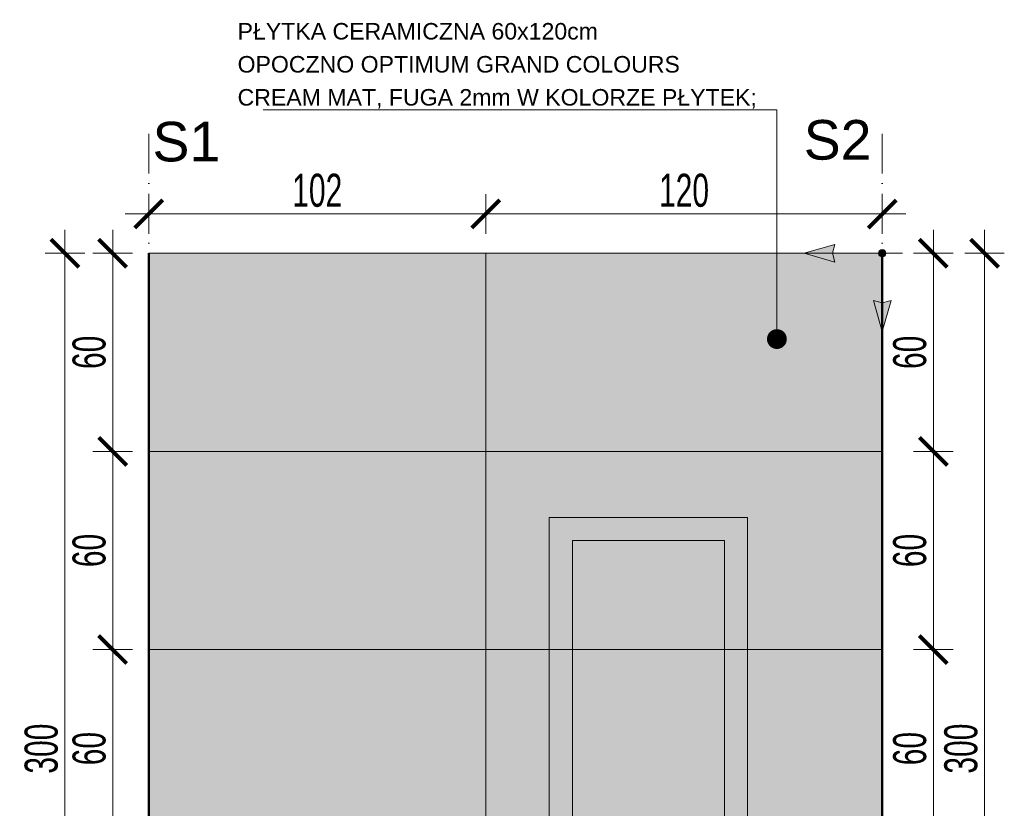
# Model space of a CAD drawing. Header units: millimetres. Extents: x -6792 to 22441, y -13430 to 4653.
# Tile 34 of 256: x -5812 to -5514, y -7610 to -7372. Entities that reach past the tile are written whole.
import ezdxf
from ezdxf import colors
from ezdxf.entities.mleader import LeaderData, LeaderLine
from ezdxf.math import Vec2, Vec3

# ---------------------------------------------------------------- set-up
doc = ezdxf.new("R2010")
doc.units = ezdxf.units.MM
doc.linetypes.add('ACAD_ISO02W100', pattern=[15, 12, -3])
doc.linetypes.add('ACAD_ISO10W100', pattern=[18, 12, -3, 0, -3])
for name, color, linetype, lineweight in [('_A_KOLORYSTYKA ŚCIAN', 40, 'Continuous', 5), ('_A_OPIS', 253, 'Continuous', 9), ('_A_ROZWINIĘCIA_RYSUNEK ŚCIAN', 252, 'Continuous', 15), ('_A_ROZWINIĘCIA_WYMIARY', 252, 'Continuous', 15), ('_A_WIDOK', 163, 'Continuous', 13), ('_A_ŚCIANY PROJEKTOWANE', 150, 'Continuous', 50)]:
    doc.layers.add(name, color=color, linetype=linetype, lineweight=lineweight)
doc.styles.add('DIM', font='arial.ttf', dxfattribs={"width": 0.65})
doc.styles.get("Standard").update_dxf_attribs({"font": 'arial.ttf'})
doc.dimstyles.new('BP_EU_25-50', dxfattribs={"dimtxt": 10, "dimasz": 0.8, "dimexe": 0.75, "dimexo": 1, "dimgap": 2, "dimtad": 1, "dimdec": 0, "dimzin": 9, "dimdsep": 46, "dimtxsty": 'DIM', "dimblk": 'ARCH_1', "dimcen": 0, "dimdle": 50, "dimse1": 1, "dimse2": 1, "dimclrd": 256, "dimclre": 256, "dimclrt": 256, "dimadec": 0, "dimazin": 2, "dimtfac": 1, "dimtdec": 0, "dimtix": 1, "dimtmove": 2, "dimatfit": 0, "dimfxl": 0.75, "dimtolj": 1, "dimtzin": 0, "dimlwd": 15, "dimlwe": -1, "dimarcsym": 0})

# ---------------------------------------------------------------- blocks, each defined once
blk = doc.blocks.new('początek')
at = {"true_color": 0xf61509}
h = blk.add_hatch(color=1, dxfattribs=at)
h.dxf.hatch_style = 2
h.paths.add_polyline_path([(0, 24.67), (-2.76, 14.93), (0, 15.67), (2.76, 14.93)])
h = blk.add_hatch(color=1, dxfattribs=at)
h.dxf.hatch_style = 2
h.paths.add_polyline_path([(-1.16, 0), (-1.16, -0.06), (-1.15, -0.12), (-1.15, -0.18), (-1.13, -0.24), (-1.12, -0.3), (-1.1, -0.36), (-1.08, -0.42), (-1.06, -0.47), (-1.03, -0.53), (-1, -0.58), (-0.97, -0.63), (-0.94, -0.68), (-0.9, -0.73), (-0.86, -0.78), (-0.82, -0.82), (-0.78, -0.86), (-0.73, -0.9), (-0.68, -0.94), (-0.63, -0.97), (-0.58, -1), (-0.53, -1.03), (-0.47, -1.06), (-0.42, -1.08), (-0.36, -1.1), (-0.3, -1.12), (-0.24, -1.13), (-0.18, -1.15), (-0.12, -1.15), (-0.06, -1.16), (0, -1.16), (0.06, -1.16), (0.12, -1.15), (0.18, -1.15), (0.24, -1.13), (0.3, -1.12), (0.36, -1.1), (0.42, -1.08), (0.47, -1.06), (0.53, -1.03), (0.58, -1), (0.63, -0.97), (0.68, -0.94), (0.73, -0.9), (0.78, -0.86), (0.82, -0.82), (0.86, -0.78), (0.9, -0.73), (0.94, -0.68), (0.97, -0.63), (1, -0.58), (1.03, -0.53), (1.06, -0.47), (1.08, -0.42), (1.1, -0.36), (1.12, -0.3), (1.13, -0.24), (1.15, -0.18), (1.15, -0.12), (1.16, -0.06), (1.16, 0), (1.16, 0.06), (1.15, 0.12), (1.15, 0.18), (1.13, 0.24), (1.12, 0.3), (1.1, 0.36), (1.08, 0.42), (1.06, 0.47), (1.03, 0.53), (1, 0.58), (0.97, 0.63), (0.94, 0.68), (0.9, 0.73), (0.86, 0.78), (0.82, 0.82), (0.78, 0.86), (0.73, 0.9), (0.68, 0.94), (0.63, 0.97), (0.58, 1), (0.53, 1.03), (0.47, 1.06), (0.42, 1.08), (0.36, 1.1), (0.3, 1.12), (0.24, 1.13), (0.18, 1.15), (0.12, 1.15), (0.06, 1.16), (0, 1.16), (-0.06, 1.16), (-0.12, 1.15), (-0.18, 1.15), (-0.24, 1.13), (-0.3, 1.12), (-0.36, 1.1), (-0.42, 1.08), (-0.47, 1.06), (-0.53, 1.03), (-0.58, 1), (-0.63, 0.97), (-0.68, 0.94), (-0.73, 0.9), (-0.78, 0.86), (-0.82, 0.82), (-0.86, 0.78), (-0.9, 0.73), (-0.94, 0.68), (-0.97, 0.63), (-1, 0.58), (-1.03, 0.53), (-1.06, 0.47), (-1.08, 0.42), (-1.1, 0.36), (-1.12, 0.3), (-1.13, 0.24), (-1.15, 0.18), (-1.15, 0.12), (-1.16, 0.06)])
h = blk.add_hatch(color=1, dxfattribs=at)
h.dxf.hatch_style = 2
h.paths.add_polyline_path([(24.67, 0), (14.93, 2.76), (15.67, 0), (14.93, -2.76)])
at = {"color": 1, "true_color": 0xf61509}
for p, q in [((0, 15.67), (0, 1.16)), ((1.16, 0), (15.67, 0)), ((0, -1.16), (0, -6.42))]:
    blk.add_line(p, q, dxfattribs=at)
for points in [[(0, 15.67), (2.76, 14.93), (0, 24.67), (-2.76, 14.93)], [(15.67, 0), (14.93, 2.76), (24.67, 0), (14.93, -2.76)]]:
    blk.add_lwpolyline(points, close=True, dxfattribs=at)
blk.add_circle((0, 0), 1.16, dxfattribs=at)
blk = doc.blocks.new('ARCH_1')
for p, q in [((0, 7.5), (0, -7.5)), ((8.92, 0), (-8.92, 0))]:
    blk.add_line(p, q)
at = {"const_width": 1.5}
blk.add_lwpolyline([(5.3, 5.3), (-5.3, -5.3)], dxfattribs=at)
blk = doc.blocks.new('*D2143')
at = {"layer": '_A_ROZWINIĘCIA_WYMIARY', "lineweight": 15, "transparency": 16777216}
blk.add_line((-5552.12, -7430.5), (-5670.52, -7430.5), dxfattribs=at)
at = {"layer": 'Defpoints', "color": 0, "transparency": 16777216}
for p in [(-5671.32, -7430.5), (-5671.32, -7442.4), (-5551.32, -7442.4)]:
    blk.add_point(p, dxfattribs=at)
at = {"layer": '_A_ROZWINIĘCIA_WYMIARY', "lineweight": 15, "transparency": 16777216, "xscale": 0.8, "yscale": 0.8, "zscale": 0.8, "rotation": 180}
blk.add_blockref('ARCH_1', (-5671.32, -7430.5), dxfattribs=at)
at = {"layer": '_A_ROZWINIĘCIA_WYMIARY', "lineweight": 15, "transparency": 16777216, "xscale": 0.8, "yscale": 0.8, "zscale": 0.8}
blk.add_blockref('ARCH_1', (-5551.32, -7430.5), dxfattribs=at)
at = {"layer": '_A_ROZWINIĘCIA_WYMIARY', "transparency": 16777216, "insert": (-5611.32, -7423.39), "char_height": 10, "attachment_point": 5, "style": 'DIM'}
blk.add_mtext('\\A1;120', dxfattribs=at)
blk = doc.blocks.new('*D2137')
at = {"layer": '_A_ROZWINIĘCIA_WYMIARY', "lineweight": 15, "transparency": 16777216}
blk.add_line((-5535.86, -7621.6), (-5535.86, -7563.2), dxfattribs=at)
at = {"layer": 'Defpoints', "color": 0, "transparency": 16777216}
for p in [(-5551.32, -7562.4), (-5535.86, -7562.4), (-5551.32, -7622.4)]:
    blk.add_point(p, dxfattribs=at)
at = {"layer": '_A_ROZWINIĘCIA_WYMIARY', "lineweight": 15, "transparency": 16777216, "xscale": 0.8, "yscale": 0.8, "zscale": 0.8}
for p, rotation in [((-5535.86, -7562.4), 90), ((-5535.86, -7622.4), 270)]:
    blk.add_blockref('ARCH_1', p, dxfattribs=dict(at, rotation=rotation))
at = {"layer": '_A_ROZWINIĘCIA_WYMIARY', "transparency": 16777216, "insert": (-5542.97, -7592.4), "char_height": 10, "attachment_point": 5, "rotation": 90, "style": 'DIM'}
blk.add_mtext('\\A1;60', dxfattribs=at)
blk = doc.blocks.new('*D2138')
at = {"layer": '_A_ROZWINIĘCIA_WYMIARY', "lineweight": 15, "transparency": 16777216}
blk.add_line((-5535.86, -7561.6), (-5535.86, -7503.2), dxfattribs=at)
at = {"layer": 'Defpoints', "color": 0, "transparency": 16777216}
for p in [(-5551.32, -7502.4), (-5535.86, -7502.4), (-5551.32, -7562.4)]:
    blk.add_point(p, dxfattribs=at)
at = {"layer": '_A_ROZWINIĘCIA_WYMIARY', "lineweight": 15, "transparency": 16777216, "xscale": 0.8, "yscale": 0.8, "zscale": 0.8}
for p, rotation in [((-5535.86, -7502.4), 90), ((-5535.86, -7562.4), 270)]:
    blk.add_blockref('ARCH_1', p, dxfattribs=dict(at, rotation=rotation))
at = {"layer": '_A_ROZWINIĘCIA_WYMIARY', "transparency": 16777216, "insert": (-5542.97, -7532.4), "char_height": 10, "attachment_point": 5, "rotation": 90, "style": 'DIM'}
blk.add_mtext('\\A1;60', dxfattribs=at)
blk = doc.blocks.new('*D2139')
at = {"layer": '_A_ROZWINIĘCIA_WYMIARY', "lineweight": 15, "transparency": 16777216}
blk.add_line((-5535.86, -7501.6), (-5535.86, -7443.2), dxfattribs=at)
at = {"layer": 'Defpoints', "color": 0, "transparency": 16777216}
for p in [(-5551.32, -7442.4), (-5535.86, -7442.4), (-5551.32, -7502.4)]:
    blk.add_point(p, dxfattribs=at)
at = {"layer": '_A_ROZWINIĘCIA_WYMIARY', "lineweight": 15, "transparency": 16777216, "xscale": 0.8, "yscale": 0.8, "zscale": 0.8}
for p, rotation in [((-5535.86, -7442.4), 90), ((-5535.86, -7502.4), 270)]:
    blk.add_blockref('ARCH_1', p, dxfattribs=dict(at, rotation=rotation))
at = {"layer": '_A_ROZWINIĘCIA_WYMIARY', "transparency": 16777216, "insert": (-5542.97, -7472.4), "char_height": 10, "attachment_point": 5, "rotation": 90, "style": 'DIM'}
blk.add_mtext('\\A1;60', dxfattribs=at)
blk = doc.blocks.new('*D2140')
at = {"layer": '_A_ROZWINIĘCIA_WYMIARY', "lineweight": 15, "transparency": 16777216}
blk.add_line((-5520.38, -7443.2), (-5520.38, -7741.6), dxfattribs=at)
at = {"layer": 'Defpoints', "color": 0, "transparency": 16777216}
for p in [(-5551.32, -7442.4), (-5551.32, -7742.4), (-5520.38, -7742.4)]:
    blk.add_point(p, dxfattribs=at)
at = {"layer": '_A_ROZWINIĘCIA_WYMIARY', "lineweight": 15, "transparency": 16777216, "xscale": 0.8, "yscale": 0.8, "zscale": 0.8}
for p, rotation in [((-5520.38, -7442.4), 90), ((-5520.38, -7742.4), 270)]:
    blk.add_blockref('ARCH_1', p, dxfattribs=dict(at, rotation=rotation))
at = {"layer": '_A_ROZWINIĘCIA_WYMIARY', "transparency": 16777216, "insert": (-5527.49, -7592.4), "char_height": 10, "attachment_point": 5, "rotation": 90, "style": 'DIM'}
blk.add_mtext('\\A1;300', dxfattribs=at)
blk = doc.blocks.new('*D2148')
at = {"layer": '_A_ROZWINIĘCIA_WYMIARY', "lineweight": 15, "transparency": 16777216}
blk.add_line((-5784.23, -7443.2), (-5784.23, -7501.6), dxfattribs=at)
at = {"layer": 'Defpoints', "color": 0, "transparency": 16777216}
for p in [(-5773.32, -7442.4), (-5784.23, -7502.4), (-5773.32, -7502.4)]:
    blk.add_point(p, dxfattribs=at)
at = {"layer": '_A_ROZWINIĘCIA_WYMIARY', "lineweight": 15, "transparency": 16777216, "xscale": 0.8, "yscale": 0.8, "zscale": 0.8}
for p, rotation in [((-5784.23, -7442.4), 90), ((-5784.23, -7502.4), 270)]:
    blk.add_blockref('ARCH_1', p, dxfattribs=dict(at, rotation=rotation))
at = {"layer": '_A_ROZWINIĘCIA_WYMIARY', "transparency": 16777216, "insert": (-5791.33, -7472.4), "char_height": 10, "attachment_point": 5, "rotation": 90, "style": 'DIM'}
blk.add_mtext('\\A1;60', dxfattribs=at)
blk = doc.blocks.new('*D2149')
at = {"layer": '_A_ROZWINIĘCIA_WYMIARY', "lineweight": 15, "transparency": 16777216}
blk.add_line((-5784.23, -7503.2), (-5784.23, -7561.6), dxfattribs=at)
at = {"layer": 'Defpoints', "color": 0, "transparency": 16777216}
for p in [(-5773.32, -7502.4), (-5784.23, -7562.4), (-5773.32, -7562.4)]:
    blk.add_point(p, dxfattribs=at)
at = {"layer": '_A_ROZWINIĘCIA_WYMIARY', "lineweight": 15, "transparency": 16777216, "xscale": 0.8, "yscale": 0.8, "zscale": 0.8}
for p, rotation in [((-5784.23, -7502.4), 90), ((-5784.23, -7562.4), 270)]:
    blk.add_blockref('ARCH_1', p, dxfattribs=dict(at, rotation=rotation))
at = {"layer": '_A_ROZWINIĘCIA_WYMIARY', "transparency": 16777216, "insert": (-5791.33, -7532.4), "char_height": 10, "attachment_point": 5, "rotation": 90, "style": 'DIM'}
blk.add_mtext('\\A1;60', dxfattribs=at)
blk = doc.blocks.new('*D2150')
at = {"layer": '_A_ROZWINIĘCIA_WYMIARY', "lineweight": 15, "transparency": 16777216}
blk.add_line((-5784.23, -7563.2), (-5784.23, -7621.6), dxfattribs=at)
at = {"layer": 'Defpoints', "color": 0, "transparency": 16777216}
for p in [(-5773.32, -7562.4), (-5784.23, -7622.4), (-5773.32, -7622.4)]:
    blk.add_point(p, dxfattribs=at)
at = {"layer": '_A_ROZWINIĘCIA_WYMIARY', "lineweight": 15, "transparency": 16777216, "xscale": 0.8, "yscale": 0.8, "zscale": 0.8}
for p, rotation in [((-5784.23, -7562.4), 90), ((-5784.23, -7622.4), 270)]:
    blk.add_blockref('ARCH_1', p, dxfattribs=dict(at, rotation=rotation))
at = {"layer": '_A_ROZWINIĘCIA_WYMIARY', "transparency": 16777216, "insert": (-5791.33, -7592.4), "char_height": 10, "attachment_point": 5, "rotation": 90, "style": 'DIM'}
blk.add_mtext('\\A1;60', dxfattribs=at)
blk = doc.blocks.new('*D2142')
at = {"layer": '_A_ROZWINIĘCIA_WYMIARY', "lineweight": 15, "transparency": 16777216}
blk.add_line((-5798.71, -7741.6), (-5798.71, -7443.2), dxfattribs=at)
at = {"layer": 'Defpoints', "color": 0, "transparency": 16777216}
for p in [(-5798.71, -7442.4), (-5773.32, -7442.4), (-5773.32, -7742.4)]:
    blk.add_point(p, dxfattribs=at)
at = {"layer": '_A_ROZWINIĘCIA_WYMIARY', "lineweight": 15, "transparency": 16777216, "xscale": 0.8, "yscale": 0.8, "zscale": 0.8}
for p, rotation in [((-5798.71, -7442.4), 90), ((-5798.71, -7742.4), 270)]:
    blk.add_blockref('ARCH_1', p, dxfattribs=dict(at, rotation=rotation))
at = {"layer": '_A_ROZWINIĘCIA_WYMIARY', "transparency": 16777216, "insert": (-5805.82, -7592.4), "char_height": 10, "attachment_point": 5, "rotation": 90, "style": 'DIM'}
blk.add_mtext('\\A1;300', dxfattribs=at)
blk = doc.blocks.new('_Dot')
at = {"color": 0, "linetype": 'ByBlock', "lineweight": -2}
blk.add_line((-0.5, 0), (-1, 0), dxfattribs=at)
at = {"color": 0, "linetype": 'ByBlock', "const_width": 0.5}
blk.add_lwpolyline([(-0.25, 0, 1), (0.25, 0, 1)], format="xyb", close=True, dxfattribs=at)
blk = doc.blocks.new('*D3120')
at = {"layer": '_A_ROZWINIĘCIA_WYMIARY', "lineweight": 15, "transparency": 16777216}
blk.add_line((-5672.12, -7430.5), (-5772.52, -7430.5), dxfattribs=at)
at = {"layer": 'Defpoints', "color": 0, "transparency": 16777216}
for p in [(-5773.32, -7430.5), (-5773.32, -7442.4), (-5671.32, -7442.4)]:
    blk.add_point(p, dxfattribs=at)
at = {"layer": '_A_ROZWINIĘCIA_WYMIARY', "lineweight": 15, "transparency": 16777216, "xscale": 0.8, "yscale": 0.8, "zscale": 0.8, "rotation": 180}
blk.add_blockref('ARCH_1', (-5773.32, -7430.5), dxfattribs=at)
at = {"layer": '_A_ROZWINIĘCIA_WYMIARY', "lineweight": 15, "transparency": 16777216, "xscale": 0.8, "yscale": 0.8, "zscale": 0.8}
blk.add_blockref('ARCH_1', (-5671.32, -7430.5), dxfattribs=at)
at = {"layer": '_A_ROZWINIĘCIA_WYMIARY', "transparency": 16777216, "insert": (-5722.32, -7423.39), "char_height": 10, "attachment_point": 5, "style": 'DIM'}
blk.add_mtext('\\A1;102', dxfattribs=at)

msp = doc.modelspace()

# ---------------------------------------------------------------- hatches: boundary and pattern name
at = {"layer": '_A_KOLORYSTYKA ŚCIAN'}
h = msp.add_hatch(color=256, dxfattribs=at)
h.dxf.hatch_style = 1
h.set_gradient(color1=(101, 101, 97), rotation=180, centered=1, tint=1)
h.paths.add_polyline_path([(-5652.09, -7522.401), (-5592.09, -7522.401), (-5592.09, -7642.401), (-5652.09, -7642.401)])
at = {"layer": '_A_ROZWINIĘCIA_RYSUNEK ŚCIAN', "true_color": 0xddccbb}
h = msp.add_hatch(color=254, dxfattribs=at)
h.dxf.hatch_style = 1
h.paths.add_polyline_path([(-5551.32, -7734.401), (-5551.32, -7442.401), (-5773.32, -7442.401), (-5773.32, -7734.401)])

# ---------------------------------------------------------------- linework, layer by layer
at = {"layer": '_A_OPIS', "linetype": 'ACAD_ISO10W100'}
for points in [[(-5773.32, -7406.266), (-5773.32, -7830.402)], [(-5551.32, -7406.264), (-5551.32, -7830.401)]]:
    msp.add_lwpolyline(points, dxfattribs=at)
at = {"layer": '_A_ROZWINIĘCIA_RYSUNEK ŚCIAN'}
for points in [[(-5671.32, -7442.401), (-5773.32, -7442.401), (-5773.32, -7502.401), (-5671.32, -7502.401)], [(-5671.32, -7442.401), (-5551.32, -7442.401), (-5551.32, -7502.401), (-5671.32, -7502.401)], [(-5671.32, -7502.401), (-5773.32, -7502.401), (-5773.32, -7562.401), (-5671.32, -7562.401)], [(-5671.32, -7502.401), (-5551.32, -7502.401), (-5551.32, -7562.401), (-5671.32, -7562.401)], [(-5671.32, -7562.401), (-5773.32, -7562.401), (-5773.32, -7622.401), (-5671.32, -7622.401)], [(-5671.32, -7562.401), (-5551.32, -7562.401), (-5551.32, -7622.401), (-5671.32, -7622.401)]]:
    msp.add_lwpolyline(points, close=True, dxfattribs=at)
at = {"layer": '_A_WIDOK'}
msp.add_lwpolyline([(-5551.32, -7442.401), (-5773.32, -7442.401)], dxfattribs=at)
at = {"layer": '_A_WIDOK', "ltscale": 0.5}
for points in [[(-5652.09, -7522.401), (-5592.09, -7522.401), (-5592.09, -7642.401), (-5652.09, -7642.401)], [(-5645.09, -7529.401), (-5599.09, -7529.401), (-5599.09, -7635.401), (-5645.09, -7635.401)]]:
    msp.add_lwpolyline(points, close=True, dxfattribs=at)
at = {"layer": '_A_ŚCIANY PROJEKTOWANE'}
for points in [[(-5773.32, -7742.401), (-5773.32, -7442.401)], [(-5551.32, -7742.401), (-5551.32, -7442.401)]]:
    msp.add_lwpolyline(points, dxfattribs=at)

# ---------------------------------------------------------------- block references
at = {"layer": '_A_KOLORYSTYKA ŚCIAN', "xscale": -0.9599320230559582, "yscale": 0.9599320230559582, "zscale": 0.9599320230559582, "rotation": 90}
msp.add_blockref('początek', (-5551.32, -7442.401), dxfattribs=at)

# ---------------------------------------------------------------- texts
at = {"layer": '_A_OPIS', "linetype": 'ACAD_ISO02W100', "char_height": 12, "attachment_point": 9}
for s, insert in [('S2', (-5554.582, -7414.218)), ('S1', (-5751.677, -7414.76))]:
    msp.add_mtext_dynamic_manual_height_columns(s, width=46.3498, gutter_width=40, heights=[0], dxfattribs=dict(at, insert=insert))

# ---------------------------------------------------------------- dimensions: what is measured, and where the dimension line sits
at = {"layer": '_A_ROZWINIĘCIA_WYMIARY'}
for base, p1, p2, angle, picture, middle in [((-5773.32, -7430.498), (-5671.32, -7442.401), (-5773.32, -7442.401), 180, '*D3120', (-5722.32, -7423.393)), ((-5671.32, -7430.498), (-5551.32, -7442.401), (-5671.32, -7442.401), 180, '*D2143', (-5611.32, -7423.393)), ((-5535.863, -7442.401), (-5551.32, -7502.401), (-5551.32, -7442.401), 270, '*D2139', (-5542.969, -7472.401)), ((-5520.384, -7742.401), (-5551.32, -7442.401), (-5551.32, -7742.401), 270, '*D2140', (-5527.493, -7592.401)), ((-5535.863, -7502.401), (-5551.32, -7562.401), (-5551.32, -7502.401), 270, '*D2138', (-5542.969, -7532.401)), ((-5535.863, -7562.401), (-5551.32, -7622.401), (-5551.32, -7562.401), 270, '*D2137', (-5542.969, -7592.401))]:
    dim = msp.add_linear_dim(base=base, p1=p1, p2=p2, angle=angle, dimstyle='BP_EU_25-50', dxfattribs=at)
    dim.commit()
    dim.dimension.update_dxf_attribs({"geometry": picture, "text_midpoint": middle})
at = {"layer": '_A_ROZWINIĘCIA_WYMIARY', "color": 3}
for base, p1, p2, picture, middle in [((-5798.707, -7442.402), (-5773.32, -7742.401), (-5773.32, -7442.402), '*D2142', (-5805.816, -7592.402)), ((-5784.227, -7502.401), (-5773.32, -7442.402), (-5773.32, -7502.401), '*D2148', (-5791.333, -7472.402)), ((-5784.227, -7562.401), (-5773.32, -7502.401), (-5773.32, -7562.401), '*D2149', (-5791.333, -7532.401)), ((-5784.227, -7622.401), (-5773.32, -7562.401), (-5773.32, -7622.401), '*D2150', (-5791.333, -7592.401))]:
    dim = msp.add_linear_dim(base=base, p1=p1, p2=p2, angle=270, dimstyle='BP_EU_25-50', dxfattribs=at)
    dim.commit()
    dim.dimension.update_dxf_attribs({"geometry": picture, "text_midpoint": middle})

# ---------------------------------------------------------------- leaders
at = {"layer": '_A_OPIS', "linetype": 'ByBlock'}
ml = msp.add_multileader_mtext('Standard', dxfattribs=at)
ml.set_content('PŁYTKA CERAMICZNA 60x120cm \\POPOCZNO OPTIMUM GRAND COLOURS\\PCREAM MAT, FUGA 2mm W KOLORZE PŁYTEK;', color=256)
ml.set_leader_properties(color=256, linetype='ByLayer', lineweight=-1)
ml.set_arrow_properties(name='DOT')
ml.build(insert=Vec2(0, 0))
ml.multileader.update_dxf_attribs({"text_left_attachment_type": 6, "text_right_attachment_type": 5, "dogleg_length": 3, "arrow_head_size": 6})
ctx = ml.context
ctx.base_point, ctx.char_height, ctx.arrow_head_size, ctx.plane_origin = Vec3(-5748.434, -7378.671), 5, 6, Vec3(-5583.209, -6965.807)
ctx.left_attachment, ctx.right_attachment = 6, 5
notes = []
notes.append((ctx, [(0, (1, 1, 0), (-5583.209, -7398.968), (-1, 0), 5.014, [(0, [(-5583.209, -7468.378)], 0, [])])]))
ctx.mtext.insert, ctx.mtext.line_spacing_factor, ctx.mtext.flow_direction = Vec3(-5746.434, -7372.671), 1.2, 5
for ctx, leaders in notes:
    for number, flags, end, landing, length, lines in leaders:
        leader = LeaderData()
        leader.index, (leader.has_last_leader_line, leader.has_dogleg_vector, leader.attachment_direction) = number, flags
        leader.last_leader_point, leader.dogleg_vector, leader.dogleg_length = Vec3(end), Vec3(landing), length
        for number, points, colour, breaks in lines:
            line = LeaderLine()
            line.index, line.vertices, line.color, line.breaks = number, Vec3.list(points), colors.encode_raw_color(colour), breaks
            leader.lines.append(line)
        ctx.leaders.append(leader)

doc.saveas('drawing.dxf')
